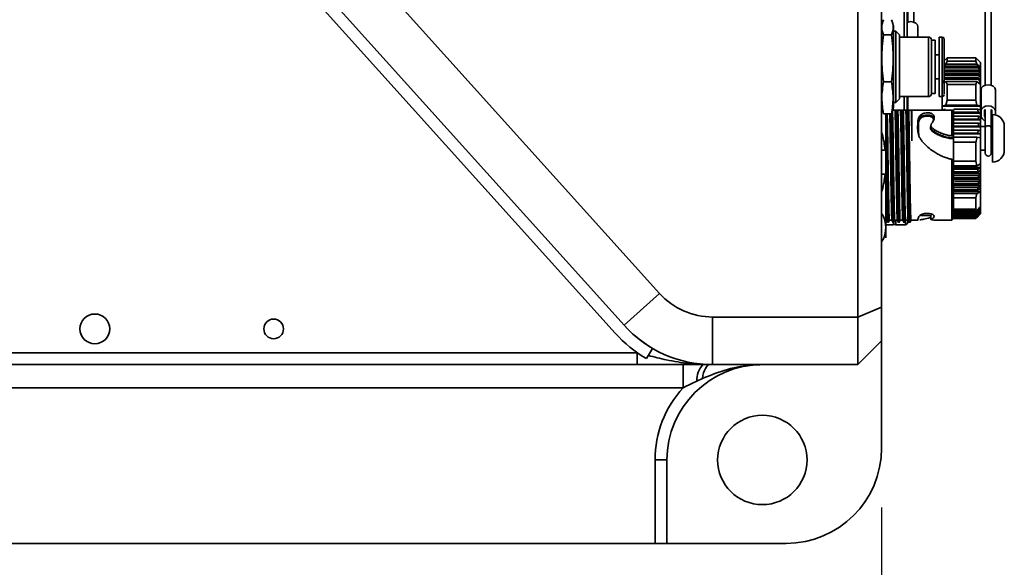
# Model space of a CAD drawing. Header units: millimetres. Extents: x 5 to 517, y 5 to 292.
# Tile 49 of 98: x 254 to 271, y 43 to 53. Entities that reach past the tile are written whole.
import ezdxf

# ---------------------------------------------------------------- set-up
doc = ezdxf.new("R2010")
doc.units = ezdxf.units.MM
doc.layers.add('图框', color=7, linetype='Continuous')
doc.styles.add('SLDTEXTSTYLE1', font='TXT', dxfattribs={"width": 0.7})
doc.dimstyles.new('SLDDIMSTYLE0', dxfattribs={"dimtxt": 3.5, "dimasz": 3.5, "dimexe": 0, "dimexo": 0.0625, "dimgap": 0.875, "dimtad": 2, "dimlfac": 10, "dimrnd": 1e-09, "dimzin": 12, "dimdsep": 46, "dimtxsty": 'SLDTEXTSTYLE1', "dimsah": 1, "dimcen": 0.09, "dimadec": 0, "dimazin": 3, "dimtfac": 1, "dimtofl": 0, "dimtmove": 0, "dimatfit": 3, "dimfxl": 0, "dimfrac": 2, "dimtolj": 1, "dimtzin": 12, "dimarcsym": 0})

# ---------------------------------------------------------------- blocks, each defined once
blk = doc.blocks.new('_D_26')
at = {"layer": '图框'}
for p, q in [((268.885, 44.418), (268.885, 37.519)), ((245.885, 38.519), (268.885, 38.519))]:
    blk.add_line(p, q, dxfattribs=at)
for points in [[(245.885, 38.519), (249.385, 37.98), (249.385, 39.057)], [(268.885, 38.519), (265.385, 39.057), (265.385, 37.98)]]:
    blk.add_solid(points, dxfattribs=at)
at = {"layer": '图框', "insert": (253.584, 43.031), "char_height": 3.5, "attachment_point": 1, "style": 'SLDTEXTSTYLE1'}
blk.add_mtext('230', dxfattribs=at)

msp = doc.modelspace()

# ---------------------------------------------------------------- linework, layer by layer
at = {"color": 7, "linetype": 'Continuous', "lineweight": 35}
for p, q in [((268.4846, 47.6179), (268.4846, 66.0179)), ((268.8846, 65.8522), (268.8846, 47.7836)), ((259.7634, 54.0076), (265.1591, 48.0149)), ((264.5646, 47.4796), (259.1688, 53.4723)), ((264.4161, 47.3457), (259.0202, 53.3384)), ((269.3146, 52.3179), (269.3146, 53.3429)), ((269.3246, 53.0574), (269.3246, 52.5683)), ((269.4246, 52.5683), (269.4246, 53.0574)), ((270.6246, 53.0574), (270.6246, 51.5076)), ((270.7246, 51.5076), (270.7246, 53.0574)), ((268.9003, 52.5567), (268.8846, 52.4979)), ((269.0846, 52.4979), (269.0688, 52.5566)), ((269.0846, 52.4979), (269.0846, 51.1379)), ((269.1232, 52.4179), (269.0846, 52.4179)), ((269.1846, 52.3566), (269.1232, 52.4179)), ((269.1232, 51.2179), (269.1232, 52.4179)), ((269.4946, 52.4911), (269.4946, 52.3179)), ((268.9189, 52.3562), (269.0502, 52.3562)), ((269.1846, 51.2793), (269.1846, 52.3566)), ((269.6728, 52.3179), (269.1846, 52.3179)), ((269.7863, 52.2679), (269.7228, 52.2679)), ((269.7228, 51.9096), (269.7228, 52.2679)), ((269.7863, 51.3679), (269.7863, 52.2679)), ((269.9046, 52.3179), (269.8498, 52.3179)), ((269.8498, 52.3179), (269.8498, 51.3179)), ((269.7228, 51.3679), (269.7228, 51.9096)), ((269.8498, 52.0179), (269.7863, 52.0179)), ((269.9678, 51.9511), (269.9346, 51.9179)), ((269.9632, 51.8639), (269.9846, 51.9118)), ((269.9846, 51.9662), (269.968, 51.9509)), ((269.9846, 51.9662), (269.9846, 51.9118)), ((269.9846, 51.9662), (270.4646, 51.9662)), ((270.4646, 51.9118), (269.9846, 51.9118)), ((270.4646, 51.9118), (270.4646, 51.9662)), ((270.4811, 51.9509), (270.4646, 51.9662)), ((270.4646, 51.9118), (270.4859, 51.8639)), ((270.5446, 51.8879), (270.4813, 51.9511)), ((270.5446, 51.8879), (270.5446, 51.8132)), ((269.9632, 51.8639), (269.9346, 51.8392)), ((269.9346, 51.8129), (269.9505, 51.8266)), ((269.9348, 51.8132), (269.9346, 51.8132)), ((269.935, 51.7359), (269.9373, 51.7626)), ((270.5141, 51.7359), (269.935, 51.7359)), ((269.9373, 51.7626), (270.5118, 51.7626)), ((269.9437, 51.7999), (269.9505, 51.8266)), ((270.5054, 51.7999), (269.9437, 51.7999)), ((269.9505, 51.8266), (270.4986, 51.8266)), ((270.4859, 51.8639), (269.9632, 51.8639)), ((270.5446, 51.8132), (270.4859, 51.8639)), ((270.4986, 51.8266), (270.5054, 51.7999)), ((270.5446, 51.7666), (270.5054, 51.7999)), ((270.5118, 51.7626), (270.5141, 51.7359)), ((270.5118, 51.7626), (270.5446, 51.7349)), ((270.5446, 51.7102), (270.5141, 51.7359)), ((270.5446, 51.8132), (270.5143, 51.8132)), ((270.5446, 51.7492), (270.5277, 51.7492)), ((270.5446, 51.7872), (270.5446, 51.8132)), ((270.5446, 51.8132), (270.5446, 51.8132)), ((270.5446, 51.7872), (270.5446, 51.7666)), ((270.5446, 51.7666), (270.5446, 51.7492)), ((270.5446, 51.7349), (270.5446, 51.7492)), ((270.5446, 51.7349), (270.5446, 51.7102)), ((268.9189, 51.5648), (269.0502, 51.5648)), ((269.7863, 51.6179), (269.8498, 51.6179)), ((269.9507, 51.608), (269.9046, 51.5684)), ((269.9046, 51.5684), (269.9046, 51.6011)), ((269.9046, 51.5684), (269.9046, 51.5572)), ((269.948, 51.5572), (269.9046, 51.5572)), ((269.9346, 51.5456), (269.9635, 51.5706)), ((269.9351, 51.6986), (270.5141, 51.6986)), ((270.5117, 51.672), (269.9374, 51.672)), ((269.9507, 51.608), (269.9439, 51.6346)), ((269.9439, 51.6346), (270.5053, 51.6346)), ((270.4984, 51.608), (269.9507, 51.608)), ((269.9635, 51.5706), (270.4856, 51.5706)), ((270.4856, 51.5706), (270.5443, 51.5199)), ((270.5053, 51.6346), (270.4984, 51.608)), ((270.5446, 51.5684), (270.4984, 51.608)), ((270.5446, 51.5572), (270.5012, 51.5572)), ((270.5053, 51.6346), (270.5446, 51.6011)), ((270.5446, 51.6441), (270.5117, 51.672)), ((270.5141, 51.6986), (270.5446, 51.6728)), ((270.5446, 51.6212), (270.521, 51.6212)), ((270.5446, 51.6852), (270.5299, 51.6852)), ((270.5446, 51.7102), (270.5446, 51.6852)), ((270.5446, 51.6728), (270.5446, 51.6852)), ((270.5446, 51.6728), (270.5446, 51.6441)), ((270.5446, 51.6441), (270.5446, 51.6212)), ((270.5446, 51.6011), (270.5446, 51.6212)), ((270.5446, 51.6011), (270.5446, 51.5684)), ((270.5446, 51.5684), (270.5446, 51.5572)), ((270.5446, 51.5206), (270.5446, 51.5572)), ((269.9846, 51.5236), (269.9846, 51.2604)), ((269.9846, 51.5236), (270.4646, 51.5236)), ((270.4646, 51.2604), (270.4646, 51.5236)), ((270.5446, 51.5206), (270.5443, 51.5199)), ((270.5446, 51.5206), (270.5446, 51.1596)), ((270.5546, 51.4305), (270.5546, 51.0769)), ((270.7946, 51.4305), (270.7946, 51.0769)), ((269.0846, 51.2179), (269.1232, 51.2179)), ((269.1232, 51.2179), (269.1846, 51.2793)), ((269.1846, 51.3179), (269.6728, 51.3179)), ((269.3146, 51.0879), (269.3146, 51.3179)), ((269.3246, 51.3179), (269.3246, 51.0879)), ((269.7228, 51.3679), (269.7863, 51.3679)), ((269.8498, 51.3179), (269.9046, 51.3179)), ((269.9046, 51.1596), (269.9046, 51.3179)), ((269.9632, 51.1729), (269.9846, 51.2604)), ((270.4646, 51.2604), (269.9846, 51.2604)), ((270.4646, 51.2604), (270.4859, 51.1729)), ((268.8846, 51.1379), (268.9003, 51.0791)), ((268.8846, 51.079), (268.8905, 51.0885)), ((269.112, 51.0879), (269.0686, 51.0879)), ((269.0688, 51.0792), (269.0846, 51.1379)), ((269.2027, 51.0879), (269.1593, 51.0879)), ((269.2934, 51.0879), (269.25, 51.0879)), ((269.3841, 51.0879), (269.3407, 51.0879)), ((270.0646, 51.0879), (269.3946, 51.0879)), ((269.9632, 51.1729), (269.9046, 51.1596)), ((270.5446, 51.1596), (269.9046, 51.1596)), ((269.9046, 51.1596), (269.9046, 51.1596)), ((269.9046, 51.0943), (269.9046, 51.1596)), ((270.4859, 51.1729), (269.9632, 51.1729)), ((270.0646, 51.0879), (270.0646, 50.6608)), ((270.5054, 51.0558), (270.0946, 51.0558)), ((270.0998, 51.1046), (270.4986, 51.1046)), ((270.5446, 51.1596), (270.4859, 51.1729)), ((270.4986, 51.1046), (270.5054, 51.0558)), ((270.5446, 51.0471), (270.5054, 51.0558)), ((270.5446, 51.1596), (270.5446, 51.1596)), ((270.5446, 51.0943), (270.5446, 51.1596)), ((270.5446, 51.0943), (270.5446, 51.0471)), ((270.5546, 50.9921), (270.5546, 51.0769)), ((270.6146, 50.9921), (270.6146, 51.0769)), ((270.6246, 51.1004), (270.6246, 50.7947)), ((270.7246, 50.7947), (270.7246, 51.1004)), ((270.7346, 51.0769), (270.7346, 50.9921)), ((270.7946, 51.0769), (270.7946, 51.0116)), ((269.0502, 51.0266), (268.9189, 51.0266)), ((270.5446, 51.0426), (270.0946, 51.0426)), ((270.0946, 50.9876), (270.5118, 50.9876)), ((270.5141, 50.9388), (270.0946, 50.9388)), ((270.5446, 50.9256), (270.0946, 50.9256)), ((270.5118, 50.9876), (270.5141, 50.9388)), ((270.5118, 50.9876), (270.5446, 50.9803)), ((270.5446, 50.9321), (270.5141, 50.9388)), ((270.5446, 51.0471), (270.5446, 51.0426)), ((270.5446, 50.9803), (270.5446, 51.0426)), ((270.5446, 50.9803), (270.5446, 50.9321)), ((270.5446, 50.9321), (270.5446, 50.9256)), ((270.5446, 50.8638), (270.5446, 50.9256)), ((270.7446, 50.9231), (270.7246, 50.9149)), ((270.7446, 51.0179), (270.7446, 50.8489)), ((269.7134, 50.8334), (269.7134, 50.7979)), ((269.7138, 50.7979), (269.7171, 50.7816)), ((270.0946, 50.8706), (270.5141, 50.8706)), ((270.0946, 50.7535), (270.5053, 50.7535)), ((270.5117, 50.8218), (270.1096, 50.8218)), ((270.5446, 50.8085), (270.1115, 50.8085)), ((270.5053, 50.7535), (270.4984, 50.7048)), ((270.5053, 50.7535), (270.5446, 50.7448)), ((270.5446, 50.8145), (270.5117, 50.8218)), ((270.5141, 50.8706), (270.5446, 50.8638)), ((270.5446, 50.8638), (270.5446, 50.8145)), ((270.6246, 50.8179), (270.5446, 50.8179)), ((270.5446, 50.8145), (270.5446, 50.8085)), ((270.5446, 50.7448), (270.5446, 50.8085)), ((270.5446, 50.7448), (270.5446, 50.6944)), ((270.6246, 50.7947), (270.6246, 50.3679)), ((270.7446, 50.8179), (270.7246, 50.8179)), ((270.7246, 50.3679), (270.7246, 50.7947)), ((270.7446, 50.8489), (270.7446, 50.2179)), ((270.9446, 50.8179), (270.9446, 50.7334)), ((270.9446, 50.7334), (270.9446, 50.4179)), ((270.4984, 50.7048), (270.0946, 50.7048)), ((270.5446, 50.6915), (270.0946, 50.6915)), ((270.0946, 50.6464), (270.0946, 50.6261)), ((270.0946, 50.6365), (270.4856, 50.6365)), ((270.4856, 50.6365), (270.5443, 50.6232)), ((270.5446, 50.6944), (270.4984, 50.7048)), ((270.5446, 50.6245), (270.5443, 50.6232)), ((270.5446, 50.6944), (270.5446, 50.6915)), ((270.5446, 50.6245), (270.5446, 50.6915)), ((270.5446, 50.6245), (270.5446, 50.1887)), ((268.8846, 50.4179), (268.944, 50.4179)), ((268.9547, 50.4179), (268.9547, 50.0179)), ((270.1104, 50.5504), (270.4646, 50.5504)), ((270.4646, 50.2327), (270.4646, 50.5504)), ((270.5446, 50.4179), (270.6246, 50.4179)), ((270.7246, 50.4179), (270.7446, 50.4179)), ((270.0946, 50.2236), (270.0946, 50.2437)), ((270.4646, 50.2327), (270.0946, 50.2327)), ((270.4646, 50.2327), (270.4859, 50.1567)), ((270.4859, 50.1567), (270.0946, 50.1567)), ((270.0946, 50.1295), (270.5446, 50.1295)), ((270.0946, 50.0975), (270.4986, 50.0975)), ((270.5446, 50.1887), (270.4859, 50.1567)), ((270.4986, 50.0975), (270.5446, 50.1223)), ((270.5446, 50.0762), (270.5054, 50.0552)), ((270.5446, 50.1295), (270.5446, 50.1887)), ((270.5446, 50.1295), (270.5446, 50.1223)), ((270.5446, 50.1223), (270.5446, 50.0762)), ((270.5446, 50.028), (270.5446, 50.0762)), ((268.944, 50.0179), (268.8846, 50.0179)), ((270.0945, 49.9265), (270.5446, 49.9265)), ((270.5054, 50.0552), (270.0946, 50.0552)), ((270.0946, 50.028), (270.5446, 50.028)), ((270.0946, 49.996), (270.5118, 49.996)), ((270.5141, 49.9537), (270.0946, 49.9537)), ((270.112, 49.8945), (270.5141, 49.8945)), ((270.5141, 49.8945), (270.5117, 49.8522)), ((270.5118, 49.996), (270.5446, 50.0135)), ((270.5446, 49.97), (270.5141, 49.9537)), ((270.5141, 49.8945), (270.5446, 49.9108)), ((270.5446, 50.028), (270.5446, 50.0135)), ((270.5446, 50.0135), (270.5446, 49.97)), ((270.5446, 49.9265), (270.5446, 49.97)), ((270.5446, 49.9265), (270.5446, 49.9108)), ((270.5446, 49.9108), (270.5446, 49.8697)), ((270.5117, 49.8522), (270.0945, 49.8522)), ((270.0945, 49.825), (270.5446, 49.825)), ((270.0945, 49.793), (270.5053, 49.793)), ((270.4984, 49.7507), (270.0945, 49.7507)), ((270.5446, 49.7756), (270.4984, 49.7507)), ((270.5053, 49.793), (270.5446, 49.8141)), ((270.5446, 49.8697), (270.5117, 49.8522)), ((270.5446, 49.825), (270.5446, 49.8697)), ((270.5446, 49.825), (270.5446, 49.8141)), ((270.5446, 49.8141), (270.5446, 49.7756)), ((270.5446, 49.7246), (270.5446, 49.7756)), ((270.0945, 49.7234), (270.5443, 49.7234)), ((270.0945, 49.6915), (270.4856, 49.6915)), ((270.111, 49.6168), (270.4646, 49.6168)), ((270.4856, 49.6915), (270.4646, 49.6168)), ((270.4646, 49.4306), (270.4646, 49.6168)), ((270.5446, 49.7246), (270.5446, 49.4692)), ((270.0946, 49.4357), (270.0946, 49.3599)), ((270.4646, 49.4306), (270.0946, 49.4306)), ((270.4859, 49.4107), (270.0946, 49.4107)), ((270.4986, 49.3953), (270.5446, 49.4406)), ((270.5446, 49.4226), (270.5054, 49.3842)), ((270.5118, 49.3687), (270.5446, 49.4007)), ((270.5291, 49.4538), (270.5446, 49.4538)), ((270.5446, 49.4538), (270.5446, 49.4692)), ((270.5446, 49.4538), (270.5446, 49.4406)), ((270.5446, 49.4406), (270.5446, 49.4226)), ((270.5446, 49.4226), (270.5446, 49.4007)), ((270.5446, 49.4007), (270.5446, 49.3874)), ((268.9687, 49.2434), (268.99, 49.2065)), ((268.9957, 49.2065), (269.0167, 49.2429)), ((269.0165, 49.2429), (269.0597, 49.2429)), ((269.0594, 49.2434), (269.0807, 49.2065)), ((269.0864, 49.2065), (269.1074, 49.2429)), ((269.1072, 49.2429), (269.1504, 49.2429)), ((269.1501, 49.2434), (269.1714, 49.2065)), ((269.1771, 49.2065), (269.1981, 49.2429)), ((269.1979, 49.2429), (269.2411, 49.2429)), ((269.2408, 49.2434), (269.2621, 49.2065)), ((269.2678, 49.2065), (269.2888, 49.2429)), ((269.2886, 49.2429), (269.3318, 49.2429)), ((269.3246, 49.2429), (269.3246, 49.2079)), ((269.3246, 49.2329), (269.3347, 49.2365)), ((269.3315, 49.2434), (269.3528, 49.2065)), ((269.3585, 49.2065), (269.3798, 49.2435)), ((269.3793, 49.2429), (269.5003, 49.2429)), ((269.5003, 49.2437), (269.4948, 49.2431)), ((269.5309, 49.3229), (269.7134, 49.3229)), ((269.7134, 49.3263), (269.7134, 49.2553)), ((269.8802, 49.2429), (270.065, 49.2429)), ((270.0644, 49.2427), (270.0948, 49.2731)), ((270.0946, 49.3953), (270.4986, 49.3953)), ((270.5054, 49.3842), (270.0946, 49.3842)), ((270.0946, 49.3687), (270.5118, 49.3687)), ((270.5141, 49.3577), (270.0946, 49.3577)), ((270.0946, 49.3422), (270.5141, 49.3422)), ((270.5117, 49.3311), (270.0946, 49.3311)), ((270.0946, 49.3157), (270.5053, 49.3157)), ((270.4984, 49.3046), (270.0946, 49.3046)), ((270.0946, 49.2891), (270.4856, 49.2891)), ((270.0946, 49.2696), (270.4646, 49.2696)), ((270.4856, 49.2891), (270.4646, 49.2696)), ((270.4813, 49.2847), (270.5446, 49.3479)), ((270.4856, 49.2891), (270.5443, 49.3476)), ((270.5446, 49.3502), (270.4984, 49.3046)), ((270.5053, 49.3157), (270.4984, 49.3046)), ((270.4986, 49.3953), (270.5054, 49.3842)), ((270.5053, 49.3157), (270.5446, 49.3543)), ((270.5446, 49.3632), (270.5117, 49.3311)), ((270.5141, 49.3422), (270.5117, 49.3311)), ((270.5118, 49.3687), (270.5141, 49.3577)), ((270.5446, 49.3874), (270.5141, 49.3577)), ((270.5141, 49.3422), (270.5446, 49.3719)), ((270.5419, 49.3476), (270.5443, 49.3476)), ((270.5446, 49.3479), (270.5443, 49.3476)), ((270.5446, 49.3874), (270.5446, 49.3719)), ((270.5446, 49.3719), (270.5446, 49.3632)), ((270.5446, 49.3632), (270.5446, 49.3543)), ((270.5446, 49.3543), (270.5446, 49.3502)), ((270.5446, 49.3479), (270.5446, 49.3502)), ((268.9547, 49.1679), (269.0846, 49.1679)), ((269.0846, 49.1679), (269.0846, 49.206)), ((269.2846, 49.1679), (269.1246, 49.1679)), ((269.3579, 49.2097), (269.3586, 49.2155)), ((264.5646, 47.4796), (265.1591, 48.0149)), ((268.4846, 47.6179), (268.8846, 47.7836)), ((268.8846, 47.7836), (268.8846, 47.2179)), ((266.0509, 47.6179), (268.4846, 47.6179)), ((266.0509, 46.8179), (266.0509, 47.6179)), ((268.4846, 46.8179), (268.4846, 47.6179)), ((265.042, 47.0909), (264.9402, 46.9188)), ((268.4846, 46.8179), (268.8846, 47.2179)), ((268.8846, 45.4179), (268.8846, 47.2179)), ((264.786, 47.0179), (264.786, 46.8179)), ((264.786, 46.8179), (253.0846, 46.8179)), ((265.5544, 46.4306), (265.5544, 46.8179)), ((268.4846, 46.8179), (266.0509, 46.8179)), ((265.5544, 46.4306), (254.2846, 46.4306)), ((265.8787, 46.5843), (265.7843, 46.542)), ((265.2846, 45.2179), (265.0846, 45.2179)), ((265.0846, 43.8179), (265.0846, 45.2179)), ((265.2846, 45.2179), (265.2846, 43.8179)), ((265.0846, 43.8179), (241.6846, 43.8179)), ((265.2846, 43.8179), (265.0846, 43.8179)), ((265.2846, 43.8179), (267.2846, 43.8179))]:
    msp.add_line(p, q, dxfattribs=at)
at = {"color": 8, "linetype": 'Continuous', "lineweight": 35}
for p, q in [((269.2646, 52.3179), (269.2646, 53.3089)), ((269.6728, 52.3179), (269.6728, 51.3179)), ((269.9046, 52.3179), (269.9046, 51.3179)), ((269.2646, 51.0879), (269.2646, 51.3179)), ((269.1246, 49.2429), (269.1246, 49.1679)), ((269.2846, 49.1679), (269.2846, 49.2347)), ((268.9962, 49.2155), (268.9958, 49.2104)), ((253.0846, 47.0179), (264.7859, 47.0179))]:
    msp.add_line(p, q, dxfattribs=at)
at = {"color": 7, "linetype": 'Continuous', "lineweight": 35, "flags": 128}
for points in [[(269.3146, 52.5646), (269.3286, 52.5695), (269.3746, 52.576), (269.4205, 52.5695), (269.4594, 52.5511), (269.4854, 52.5236), (269.4946, 52.4911)], [(270.5546, 51.4305), (270.5637, 51.4629), (270.5897, 51.4905), (270.6286, 51.5089), (270.6746, 51.5153), (270.7205, 51.5089), (270.7594, 51.4905), (270.7854, 51.4629), (270.7946, 51.4305)], [(270.5546, 51.0769), (270.5637, 51.1094), (270.5897, 51.1369), (270.6286, 51.1553), (270.6746, 51.1618), (270.7205, 51.1553), (270.7594, 51.1369), (270.7854, 51.1094), (270.7946, 51.0769)], [(270.6146, 51.0769), (270.6191, 51.0931), (270.6246, 51.1004)], [(270.7246, 51.1004), (270.73, 51.0931), (270.7346, 51.0769)], [(270.6246, 50.9686), (270.6191, 50.9758), (270.6146, 50.9921)], [(270.7346, 50.9921), (270.73, 50.9758), (270.7246, 50.9686)], [(269.4931, 49.251), (269.4917, 49.2573), (269.5121, 49.3061), (269.5346, 49.3262), (269.5671, 49.3424), (269.6067, 49.3529), (269.6502, 49.3576), (269.6881, 49.356), (269.7186, 49.3493), (269.7431, 49.3382), (269.7599, 49.323), (269.7659, 49.3037), (269.7578, 49.283), (269.7227, 49.2617), (269.7138, 49.2563), (269.7138, 49.2543), (269.7166, 49.2524), (269.7328, 49.2487), (269.7626, 49.2458), (269.879, 49.2429), (269.9768, 49.2436), (270.0646, 49.2442), (270.0646, 49.2442)], [(265.8787, 46.5843), (265.8879, 46.6343), (265.8994, 46.68), (265.913, 46.7203), (265.9284, 46.7545), (265.9452, 46.7818), (265.9632, 46.8017), (265.982, 46.8138), (266.0011, 46.8179)]]:
    msp.add_lwpolyline(points, dxfattribs=at)
at = {"color": 8, "linetype": 'Continuous', "lineweight": 35, "flags": 128}
msp.add_lwpolyline([(270.6246, 50.7947), (270.6284, 50.8082), (270.6392, 50.8197), (270.6554, 50.8273), (270.6746, 50.83), (270.6937, 50.8273), (270.7099, 50.8197), (270.7208, 50.8082), (270.7246, 50.7947)], dxfattribs=at)
at = {"color": 7, "linetype": 'Continuous', "lineweight": 35}
for centre, radius in [((255.6846, 47.4179), 0.25), ((258.6846, 47.4179), 0.165), ((266.8846, 45.2179), 0.75)]:
    msp.add_circle(centre, radius, dxfattribs=at)
for centre, radius, start, end in [((269.6728, 52.2679), 0.05, 0, 90), ((269.9046, 52.2879), 0.03, 360, 90), ((269.6728, 51.3679), 0.05, 270, 0), ((269.9046, 51.3479), 0.03, 270, 0), ((269.7082, 50.9933), 0.015, 305.68806, 12.95923), ((270.6434, 51.0024), 0.0894, 186.61331, 257.83461), ((270.7446, 50.8179), 0.2, 0, 90), ((270.7446, 50.4179), 0.2, 270, 0), ((270.6746, 50.3679), 0.05, 180, 0), ((269.1246, 49.2079), 0.04, 180, 270), ((269.2846, 49.2079), 0.04, 270, 0), ((266.0509, 48.8179), 1.2, 222, 270), ((266.0509, 48.8179), 2, 222, 270), ((266.051, 48.8178), 2, 222, 239.70318), ((266.051, 48.8178), 2.2, 222, 239.67593), ((266.8846, 45.2179), 1.6, 90, 180), ((266.1901, 46.5507), 0.4059, 138.82687, 181.23118), ((266.8846, 45.2179), 1.8, 137.64493, 180), ((267.2846, 45.4179), 1.6, 270, 0)]:
    msp.add_arc(centre, radius, start, end, dxfattribs=at)
for points in [[(268.9189, 52.3562), (268.9009, 52.3983), (268.879, 52.4827), (268.9009, 52.5671), (268.9189, 52.6092)], [(269.0502, 52.6092), (269.0682, 52.5671), (269.0902, 52.4827), (269.0682, 52.3983), (269.0502, 52.3562)], [(268.9189, 51.5648), (268.9009, 51.6967), (268.879, 51.9605), (268.9009, 52.2243), (268.9189, 52.3562)], [(269.0502, 52.3562), (269.0682, 52.2243), (269.0902, 51.9605), (269.0682, 51.6967), (269.0502, 51.5648)], [(269.9346, 51.3578), (269.9346, 51.4106), (269.9346, 51.6597), (269.9346, 51.9136)], [(270.4986, 51.8266), (270.5139, 51.8135), (270.5292, 51.8004), (270.5446, 51.7872)], [(269.9374, 51.672), (269.9363, 51.6808), (269.9355, 51.6897), (269.9351, 51.6986)], [(269.9846, 51.5236), (269.9767, 51.5392), (269.9696, 51.5549), (269.9635, 51.5706)], [(270.4856, 51.5706), (270.4795, 51.5549), (270.4725, 51.5392), (270.4646, 51.5236)], [(270.5141, 51.6986), (270.5136, 51.6897), (270.5128, 51.6808), (270.5117, 51.672)], [(269.9046, 51.0943), (269.9199, 51.0978), (269.9352, 51.1012), (269.9505, 51.1046)], [(270.4986, 51.1046), (270.5139, 51.1012), (270.5292, 51.0978), (270.5446, 51.0943)], [(270.5141, 50.8706), (270.5136, 50.8543), (270.5128, 50.838), (270.5117, 50.8218)], [(270.0946, 50.2323), (270.0946, 50.3639), (270.0946, 50.4949), (270.0946, 50.613)], [(270.4856, 50.6365), (270.4795, 50.6077), (270.4725, 50.579), (270.4646, 50.5504)], [(268.944, 50.4179), (268.9476, 50.4179), (268.9512, 50.4179), (268.9547, 50.4179)], [(270.4986, 50.0975), (270.5012, 50.0835), (270.5035, 50.0694), (270.5054, 50.0552)], [(268.9547, 50.0179), (268.9512, 50.0179), (268.9476, 50.0179), (268.944, 50.0179)], [(270.5118, 49.996), (270.5129, 49.9819), (270.5137, 49.9678), (270.5141, 49.9537)], [(270.5053, 49.793), (270.5033, 49.7788), (270.501, 49.7647), (270.4984, 49.7507)], [(270.4856, 49.6915), (270.5052, 49.7021), (270.5247, 49.7128), (270.5443, 49.7234)], [(270.5446, 49.7246), (270.5445, 49.7242), (270.5444, 49.7238), (270.5443, 49.7234)], [(270.4646, 49.4306), (270.4726, 49.424), (270.4797, 49.4174), (270.4859, 49.4107)], [(270.5446, 49.4692), (270.525, 49.4497), (270.5055, 49.4302), (270.4859, 49.4107)]]:
    msp.add_open_spline(points, degree=3, dxfattribs=at)
for points, knots in [([(269.9346, 51.9136), (269.9346, 51.9703), (269.9346, 52.0574), (269.9346, 52.1525), (269.9346, 52.2141), (269.9346, 52.2572), (269.9346, 52.2862), (269.9346, 52.2817), (269.9346, 52.2796)], [0, 0, 0, 0, 0.27535631, 0.42358357, 0.57496036, 0.72633408, 0.87456417, 1, 1, 1, 1]), ([(268.9189, 51.0266), (268.9045, 51.1154), (268.8754, 51.2948), (268.9043, 51.4742), (268.9189, 51.5648)], [0, 0, 0, 0, 0.4952165, 1, 1, 1, 1]), ([(269.0502, 51.5648), (269.0646, 51.476), (269.0937, 51.2966), (269.0648, 51.1171), (269.0502, 51.0266)], [0, 0, 0, 0, 0.4952152, 1, 1, 1, 1]), ([(269.0686, 51.0879), (269.0702, 51.0294), (269.0734, 50.9125), (269.0783, 50.6345), (269.0831, 50.3174), (269.0879, 49.9872), (269.0927, 49.6838), (269.0976, 49.4363), (269.1024, 49.2868), (269.1057, 49.225), (269.1074, 49.2455), (269.1076, 49.2469)], [0, 0, 0, 0, 0.1238534, 0.2477065, 0.3715589, 0.4954113, 0.6192651, 0.7431178, 0.8669708, 0.9908235, 1, 1, 1, 1]), ([(269.112, 51.0879), (269.1136, 51.0294), (269.1168, 50.9125), (269.1216, 50.6345), (269.1264, 50.3174), (269.1313, 49.9872), (269.1361, 49.6837), (269.1409, 49.4366), (269.1457, 49.2857), (269.1492, 49.2249), (269.1511, 49.2486), (269.1514, 49.252)], [0, 0, 0, 0, 0.1224319, 0.2448637, 0.3672946, 0.4897256, 0.6121579, 0.7345892, 0.8570207, 0.979452, 1, 1, 1, 1]), ([(269.134, 51.0879), (269.1302, 51.0879), (269.1226, 51.0879), (269.1155, 51.0879), (269.112, 51.0879)], [0, 0, 0, 0, 0.5038669, 1, 1, 1, 1]), ([(269.1392, 51.0879), (269.1389, 51.0879), (269.1385, 51.0879), (269.1366, 51.0879), (269.1348, 51.0879), (269.1343, 51.0879), (269.134, 51.0879)], [0, 0, 0, 0, 0.3042521, 0.4978296, 0.693133, 1, 1, 1, 1]), ([(269.1593, 51.0879), (269.1561, 51.0879), (269.1497, 51.0879), (269.1427, 51.0879), (269.1392, 51.0879)], [0, 0, 0, 0, 0.4961604, 1, 1, 1, 1]), ([(269.1593, 51.0879), (269.1609, 51.0294), (269.1641, 50.9125), (269.169, 50.6345), (269.1738, 50.3174), (269.1786, 49.9872), (269.1834, 49.6838), (269.1883, 49.4363), (269.1931, 49.2868), (269.1964, 49.225), (269.1981, 49.2455), (269.1983, 49.2469)], [0, 0, 0, 0, 0.1238534, 0.2477065, 0.3715589, 0.4954113, 0.6192651, 0.7431178, 0.8669708, 0.9908235, 1, 1, 1, 1]), ([(269.2027, 51.0879), (269.2041, 51.0372), (269.2069, 50.9358), (269.2112, 50.7014), (269.2155, 50.4306), (269.2197, 50.1399), (269.224, 49.8561), (269.2283, 49.6043), (269.2325, 49.4031), (269.2368, 49.2819), (269.2397, 49.2303), (269.2412, 49.2443), (269.2413, 49.2449)], [0, 0, 0, 0, 0.11048586, 0.22097092, 0.33145651, 0.44194217, 0.55242783, 0.66291317, 0.77339853, 0.88388407, 0.99436971, 1, 1, 1, 1]), ([(269.2247, 51.0879), (269.2209, 51.0879), (269.2132, 51.0879), (269.2062, 51.0879), (269.2027, 51.0879)], [0, 0, 0, 0, 0.5038456, 1, 1, 1, 1]), ([(269.2299, 51.0879), (269.2296, 51.0879), (269.2292, 51.0879), (269.2273, 51.0879), (269.2255, 51.0879), (269.225, 51.0879), (269.2247, 51.0879)], [0, 0, 0, 0, 0.3039102, 0.4978398, 0.6934902, 1, 1, 1, 1]), ([(269.25, 51.0879), (269.2468, 51.0879), (269.2404, 51.0879), (269.2334, 51.0879), (269.2299, 51.0879)], [0, 0, 0, 0, 0.496181, 1, 1, 1, 1]), ([(269.25, 51.0879), (269.2514, 51.0372), (269.2543, 50.9358), (269.2585, 50.7014), (269.2628, 50.4306), (269.2671, 50.1399), (269.2713, 49.8561), (269.2756, 49.6042), (269.2799, 49.4033), (269.2841, 49.2811), (269.2872, 49.2302), (269.2888, 49.2463), (269.289, 49.2482)], [0, 0, 0, 0, 0.1094433, 0.2188857, 0.3283287, 0.4377718, 0.5472149, 0.6566576, 0.7661004, 0.8755434, 0.9849864, 1, 1, 1, 1]), ([(269.2934, 51.0879), (269.295, 51.0294), (269.2982, 50.9125), (269.303, 50.6345), (269.3078, 50.3174), (269.3127, 49.9872), (269.3175, 49.6838), (269.3223, 49.4364), (269.3271, 49.2865), (269.3305, 49.225), (269.3323, 49.2463), (269.3324, 49.2482)], [0, 0, 0, 0, 0.1234976, 0.2469951, 0.3704917, 0.4939884, 0.6174863, 0.7409834, 0.8644806, 0.9879775, 1, 1, 1, 1]), ([(269.3154, 51.0879), (269.3116, 51.0879), (269.304, 51.0879), (269.2969, 51.0879), (269.2934, 51.0879)], [0, 0, 0, 0, 0.5038669, 1, 1, 1, 1]), ([(269.3206, 51.0879), (269.3203, 51.0879), (269.3199, 51.0879), (269.318, 51.0879), (269.3162, 51.0879), (269.3157, 51.0879), (269.3154, 51.0879)], [0, 0, 0, 0, 0.3042521, 0.4978296, 0.693133, 1, 1, 1, 1]), ([(269.3407, 51.0879), (269.3375, 51.0879), (269.3311, 51.0879), (269.3241, 51.0879), (269.3206, 51.0879)], [0, 0, 0, 0, 0.4961659, 1, 1, 1, 1]), ([(269.3407, 51.0879), (269.3418, 51.0491), (269.3441, 50.9716), (269.3474, 50.8019), (269.3508, 50.604), (269.3542, 50.3843), (269.3575, 50.1558), (269.3609, 49.9306), (269.3643, 49.721), (269.3676, 49.5384), (269.371, 49.3919), (269.3744, 49.2925), (269.3773, 49.2424), (269.379, 49.2477), (269.3797, 49.2497)], [0, 0, 0, 0, 0.0863482, 0.1726964, 0.2590453, 0.3453937, 0.4317416, 0.5180898, 0.6044384, 0.6907862, 0.777135, 0.8634834, 0.9498313, 1, 1, 1, 1]), ([(269.3946, 50.576), (269.3928, 50.6858), (269.3911, 50.7876), (269.3876, 50.962), (269.3858, 51.0346), (269.3841, 51.0879)], [0, 0, 0, 0, 0.5, 0.5, 1, 1, 1, 1]), ([(269.3946, 51.0879), (269.3928, 51.0879), (269.3892, 51.0879), (269.3858, 51.0879), (269.3841, 51.0879)], [0, 0, 0, 0, 0.5019048, 1, 1, 1, 1]), ([(269.3946, 50.576), (269.3946, 50.6818), (269.3946, 50.7813), (269.3946, 50.9555), (269.3946, 51.0302), (269.3946, 51.0879)], [0, 0, 0, 0, 0.5, 0.5, 1, 1, 1, 1]), ([(270.0946, 51.0879), (270.0898, 51.0879), (270.0803, 51.0879), (270.0698, 51.0879), (270.0646, 51.0879)], [0, 0, 0, 0, 0.4951809, 1, 1, 1, 1]), ([(270.0946, 50.6464), (270.0946, 50.7446), (270.0946, 50.8339), (270.0946, 50.9841), (270.0946, 51.0449), (270.0946, 51.0879)], [0, 0, 0, 0, 0.5, 0.5, 1, 1, 1, 1]), ([(268.9547, 50.4179), (268.9547, 50.5094), (268.9547, 50.6924), (268.9547, 50.8994), (268.9547, 50.9976), (268.9547, 51.0266)], [0, 0, 0, 0, 0.4136673, 0.8273357, 1, 1, 1, 1]), ([(268.9899, 49.2175), (268.9888, 49.2198), (268.9862, 49.2256), (268.9821, 49.35), (268.9776, 49.5612), (268.973, 49.8414), (268.9684, 50.1585), (268.9638, 50.4802), (268.9593, 50.7814), (268.9562, 50.9308), (268.9547, 51.0055)], [0, 0, 0, 0, 0.09029501, 0.22025278, 0.35020932, 0.48016632, 0.61012316, 0.74008043, 0.8700399, 1, 1, 1, 1]), ([(269.0169, 49.2469), (269.0167, 49.2455), (269.015, 49.225), (269.0117, 49.2868), (269.0069, 49.4363), (269.002, 49.6838), (268.9972, 49.9871), (268.9924, 50.3176), (268.9876, 50.6336), (268.9833, 50.8861), (268.9806, 50.986), (268.9795, 51.0266)], [0, 0, 0, 0, 0.0095536, 0.138496, 0.2674387, 0.3963812, 0.5253248, 0.6542669, 0.783209, 0.9121519, 1, 1, 1, 1]), ([(269.0599, 49.2429), (269.0583, 49.2535), (269.055, 49.2746), (269.0502, 49.4396), (269.0454, 49.683), (269.0406, 49.9874), (269.0357, 50.3176), (269.0309, 50.6336), (269.0266, 50.886), (269.0239, 50.986), (269.0228, 51.0266)], [0, 0, 0, 0, 0.1301862, 0.2603726, 0.3905589, 0.5207461, 0.650932, 0.7811179, 0.9113045, 1, 1, 1, 1]), ([(270.0645, 50.2661), (270.0544, 50.2681), (270.0347, 50.2721), (270.0062, 50.2792), (269.9748, 50.2883), (269.9395, 50.3008), (269.8891, 50.3218), (269.8285, 50.3521), (269.7465, 50.4018), (269.6663, 50.4625), (269.5984, 50.5283), (269.5534, 50.5828), (269.5228, 50.6311), (269.503, 50.6791), (269.4923, 50.7295), (269.4888, 50.7882), (269.4916, 50.843), (269.4943, 50.8907), (269.4979, 50.9251), (269.5043, 50.954), (269.5153, 50.9822), (269.5347, 51.0087), (269.5639, 51.0271), (269.591, 51.0365), (269.6187, 51.043), (269.6498, 51.0463), (269.6808, 51.045), (269.7035, 51.0412), (269.7214, 51.0351), (269.7355, 51.0278), (269.7466, 51.0193), (269.7556, 51.0092), (269.7652, 50.9909), (269.767, 50.9678), (269.7629, 50.9412), (269.7551, 50.9149), (269.7429, 50.8915), (269.7295, 50.872), (269.7217, 50.8599), (269.7163, 50.8488), (269.7133, 50.8383), (269.7134, 50.8281), (269.7177, 50.8127), (269.7333, 50.7916), (269.7581, 50.7714), (269.7847, 50.7537), (269.8118, 50.7377), (269.8433, 50.7212), (269.8817, 50.7042), (269.9179, 50.691), (269.9505, 50.6808), (269.9779, 50.6732), (270.0063, 50.667), (270.0359, 50.6624), (270.0552, 50.6613), (270.0646, 50.6608)], [0, 0, 0, 0, 0.0144546, 0.0280958, 0.0409451, 0.0601317, 0.0802589, 0.1172008, 0.154689, 0.2144208, 0.2582055, 0.2890613, 0.3168893, 0.3427554, 0.368527, 0.3989857, 0.4407453, 0.465231, 0.4888919, 0.5087836, 0.5261027, 0.5520576, 0.5750728, 0.5857561, 0.596652, 0.6172349, 0.6291655, 0.6397508, 0.6501166, 0.658328, 0.6667351, 0.6760356, 0.685869, 0.7116157, 0.7271289, 0.7424684, 0.7662104, 0.7756917, 0.7839338, 0.791309, 0.7974214, 0.8033821, 0.809564, 0.8252526, 0.8452453, 0.8581795, 0.8728595, 0.8913669, 0.9097946, 0.9330071, 0.9460383, 0.9581682, 0.9730126, 0.9869263, 1, 1, 1, 1]), ([(269.4981, 50.7068), (269.4953, 50.7533), (269.4898, 50.8439), (269.4997, 50.9179), (269.5197, 50.9497), (269.5223, 50.9537), (269.5247, 50.9558), (269.5268, 50.9577)], [0, 0, 0, 0, 0.4827407, 0.9391035, 0.9631641, 0.9663299, 1, 1, 1, 1]), ([(269.5355, 50.9452), (269.5331, 50.9428), (269.5043, 50.9132), (269.5017, 50.8287), (269.5063, 50.7318), (269.5088, 50.68)], [0, 0, 0, 0, 0.0393074, 0.4860945, 1, 1, 1, 1]), ([(269.7076, 50.7727), (269.7056, 50.7792), (269.7016, 50.7918), (269.7053, 50.8069), (269.7099, 50.8142), (269.711, 50.8161)], [0, 0, 0, 0, 0.4344552, 0.8563709, 1, 1, 1, 1]), ([(268.944, 50.4179), (268.9336, 50.5095), (268.922, 50.6117), (268.8881, 50.7081), (268.8846, 50.7182)], [0, 0, 0, 0, 0.8956692, 1, 1, 1, 1]), ([(270.0646, 50.6608), (270.0697, 50.6582), (270.0797, 50.653), (270.0897, 50.6486), (270.0946, 50.6464)], [0, 0, 0, 0, 0.51011469, 1, 1, 1, 1]), ([(270.0946, 50.613), (270.0946, 50.6138), (270.0946, 50.6153), (270.0946, 50.6179), (270.0946, 50.6208), (270.0946, 50.6239), (270.0946, 50.6254), (270.0946, 50.6261)], [0, 0, 0, 0, 0.1678004, 0.33136, 0.5015456, 0.7495809, 1, 1, 1, 1]), ([(270.0945, 50.2437), (270.0898, 50.2472), (270.0798, 50.2547), (270.0698, 50.2622), (270.0645, 50.2661)], [0, 0, 0, 0, 0.4738523, 1, 1, 1, 1]), ([(270.0645, 50.2661), (270.0645, 50.1304), (270.0645, 49.9933), (270.0645, 49.7398), (270.0645, 49.6235), (270.0646, 49.4316), (270.0646, 49.3561), (270.0646, 49.2589), (270.0646, 49.2372), (270.0646, 49.2442)], [0, 0, 0, 0, 0.25, 0.25, 0.5, 0.5, 0.75, 0.75, 1, 1, 1, 1]), ([(270.0946, 49.2767), (270.0946, 49.2773), (270.0946, 49.2788), (270.0946, 49.328), (270.0946, 49.4145), (270.0946, 49.5364), (270.0945, 49.6869), (270.0945, 49.86), (270.0945, 50.0484), (270.0945, 50.1786), (270.0945, 50.2437)], [0, 0, 0, 0, 0.0962089, 0.2253213, 0.3544337, 0.4835464, 0.6126602, 0.7417728, 0.8708858, 1, 1, 1, 1]), ([(270.0946, 50.2236), (270.0946, 50.2232), (270.0946, 50.2225), (270.0946, 50.222), (270.0946, 50.2232), (270.0946, 50.2264), (270.0946, 50.2296), (270.0946, 50.2314), (270.0946, 50.2323)], [0, 0, 0, 0, 0.1235182, 0.2485384, 0.494905, 0.7445533, 0.8715002, 1, 1, 1, 1]), ([(268.8846, 49.7176), (268.8881, 49.7277), (268.922, 49.8241), (268.9336, 49.9263), (268.944, 50.0179)], [0, 0, 0, 0, 0.1043319, 1, 1, 1, 1]), ([(268.9547, 49.1181), (268.9547, 49.124), (268.9547, 49.1359), (268.9547, 49.1549), (268.9547, 49.1746), (268.9547, 49.1951), (268.9547, 49.2164), (268.9547, 49.2385), (268.9547, 49.2614), (268.9547, 49.285), (268.9547, 49.3093), (268.9547, 49.3343), (268.9547, 49.36), (268.9547, 49.3863), (268.9547, 49.4133), (268.9547, 49.4409), (268.9547, 49.4691), (268.9547, 49.5105), (268.9547, 49.5663), (268.9547, 49.6208), (268.9547, 49.6694), (268.9547, 49.7066), (268.9547, 49.7494), (268.9547, 49.7932), (268.9547, 49.8435), (268.9547, 49.9009), (268.9547, 49.9591), (268.9547, 49.9983), (268.9547, 50.0179)], [0, 0, 0, 0, 0.031251, 0.0625021, 0.0937531, 0.1250042, 0.1562552, 0.1875063, 0.2187573, 0.2500083, 0.2812594, 0.3125104, 0.3437615, 0.3750125, 0.4062636, 0.4375146, 0.4687656, 0.5000167, 0.5723233, 0.6446304, 0.6654368, 0.716885, 0.7534535, 0.788491, 0.8413682, 0.8942456, 0.9471229, 1, 1, 1, 1]), ([(268.9547, 49.6941), (268.9547, 49.6938), (268.9563, 49.5939), (268.9595, 49.4402), (268.9643, 49.2847), (268.9678, 49.2249), (268.9697, 49.2486), (268.97, 49.252)], [0, 0, 0, 0, 0.0010012, 0.3163583, 0.6317158, 0.9470726, 1, 1, 1, 1]), ([(270.0946, 49.4271), (270.0946, 49.428), (270.0946, 49.4297), (270.0946, 49.4329), (270.0946, 49.4361), (270.0946, 49.4372), (270.0946, 49.4369), (270.0946, 49.4361), (270.0946, 49.4357)], [0, 0, 0, 0, 0.123597, 0.2486718, 0.4951077, 0.7446558, 0.8715399, 1, 1, 1, 1]), ([(268.9547, 49.1181), (268.9518, 49.1812), (268.9482, 49.2628), (268.8963, 49.3396), (268.8846, 49.357)], [0, 0, 0, 0, 0.773347, 1, 1, 1, 1]), ([(269.7013, 49.2856), (269.6632, 49.2766), (269.5918, 49.2599), (269.5463, 49.2508), (269.5251, 49.2466)], [0, 0, 0, 0, 0.5349265, 1, 1, 1, 1]), ([(269.7191, 49.3321), (269.7158, 49.3302), (269.7121, 49.3282), (269.7137, 49.3265), (269.7138, 49.3263)], [0, 0, 0, 0, 0.91122962, 1, 1, 1, 1]), ([(270.0946, 49.3249), (270.0946, 49.3248), (270.0946, 49.3245), (270.0946, 49.3234), (270.0946, 49.3215), (270.0946, 49.3187), (270.0946, 49.3162), (270.0946, 49.3149)], [0, 0, 0, 0, 0.1677981, 0.3313567, 0.501542, 0.7495751, 1, 1, 1, 1]), ([(268.8846, 48.8792), (268.8963, 48.8966), (268.9482, 48.9733), (268.9518, 49.055), (268.9547, 49.1181)], [0, 0, 0, 0, 0.2271176, 1, 1, 1, 1]), ([(268.9547, 48.948), (268.9547, 48.9556), (268.9547, 48.9633), (268.9547, 48.995), (268.9547, 49.0099), (268.9546, 49.0452), (268.9547, 49.0925), (268.9547, 49.1181)], [0, 0, 0, 0, 0.5074014, 0.5113129, 0.5428025, 0.7537521, 1, 1, 1, 1]), ([(268.9913, 49.2099), (268.9913, 49.2096), (268.9911, 49.2055), (268.9908, 49.2094), (268.9906, 49.213)], [0, 0, 0, 0, 0.0774353, 1, 1, 1, 1]), ([(268.9958, 49.2104), (268.9957, 49.2084), (268.9954, 49.2043), (268.9952, 49.2084), (268.9951, 49.2105)], [0, 0, 0, 0, 0.4943788, 1, 1, 1, 1]), ([(269.0813, 49.2104), (269.0812, 49.2084), (269.081, 49.2043), (269.0807, 49.2084), (269.0806, 49.2104)], [0, 0, 0, 0, 0.5007397, 1, 1, 1, 1]), ([(269.0865, 49.2104), (269.0864, 49.2084), (269.0861, 49.2044), (269.0859, 49.2084), (269.0858, 49.2104)], [0, 0, 0, 0, 0.49926032, 1, 1, 1, 1]), ([(269.1713, 49.2104), (269.1714, 49.2084), (269.1716, 49.2044), (269.1719, 49.2084), (269.172, 49.2104)], [0, 0, 0, 0, 0.49926035, 1, 1, 1, 1]), ([(269.1765, 49.2104), (269.1766, 49.2084), (269.1768, 49.2043), (269.1771, 49.2084), (269.1772, 49.2104)], [0, 0, 0, 0, 0.5007396, 1, 1, 1, 1]), ([(269.262, 49.2116), (269.2622, 49.2085), (269.2624, 49.2043), (269.2627, 49.2076), (269.2627, 49.2083)], [0, 0, 0, 0, 0.7779625, 1, 1, 1, 1]), ([(269.2672, 49.2116), (269.2674, 49.2084), (269.2676, 49.2044), (269.2678, 49.2076), (269.2679, 49.2083)], [0, 0, 0, 0, 0.770545, 1, 1, 1, 1]), ([(269.3527, 49.2104), (269.3528, 49.2084), (269.353, 49.2044), (269.3533, 49.2084), (269.3534, 49.2104)], [0, 0, 0, 0, 0.4992603, 1, 1, 1, 1]), ([(264.786, 46.8179), (264.8986, 46.8179), (265.0085, 46.8179), (265.2254, 46.8179), (265.3326, 46.8179), (265.5425, 46.8179), (265.6454, 46.8179), (265.7982, 46.8179), (265.8489, 46.8179), (265.9247, 46.8179), (265.95, 46.8179), (266.0005, 46.8179), (266.0258, 46.8179), (266.0509, 46.8179)], [0, 0, 0, 0, 0.25, 0.25, 0.5, 0.5, 0.75, 0.75, 0.875, 0.875, 0.9375, 0.9375, 1, 1, 1, 1]), ([(266.8846, 46.8179), (266.8837, 46.8179), (266.8304, 46.8179), (266.6334, 46.8102), (266.2902, 46.7519), (266.0173, 46.6407), (265.8787, 46.5843)], [0, 0, 0, 0, 0.0024341, 0.1540346, 0.5700537, 1, 1, 1, 1]), ([(265.7843, 46.542), (265.7216, 46.5129), (265.6444, 46.4772), (265.5686, 46.4379), (265.5544, 46.4306)], [0, 0, 0, 0, 0.812932, 1, 1, 1, 1])]:
    msp.add_open_spline(points, degree=3, knots=knots, dxfattribs=at)
at = {"color": 8, "linetype": 'Continuous', "lineweight": 35}
for points, knots in [([(269.134, 51.0879), (269.1356, 51.0229), (269.1387, 50.8929), (269.1434, 50.6024), (269.1481, 50.278), (269.1528, 49.9456), (269.1575, 49.6418), (269.1622, 49.4008), (269.1668, 49.2409), (269.1698, 49.2203), (269.1713, 49.2104)], [0, 0, 0, 0, 0.12619644, 0.2523965, 0.37859625, 0.50479726, 0.63099804, 0.75719993, 0.88340237, 1, 1, 1, 1]), ([(269.1392, 51.0879), (269.1408, 51.0229), (269.1439, 50.8929), (269.1486, 50.6024), (269.1533, 50.278), (269.158, 49.9457), (269.1627, 49.6418), (269.1674, 49.4008), (269.172, 49.2409), (269.175, 49.2203), (269.1765, 49.2104)], [0, 0, 0, 0, 0.1262, 0.2524023, 0.3786048, 0.5048082, 0.6310131, 0.7572191, 0.8834259, 1, 1, 1, 1]), ([(269.2247, 51.0879), (269.2261, 51.0307), (269.2289, 50.9162), (269.2331, 50.6662), (269.2373, 50.3836), (269.2415, 50.0857), (269.2457, 49.7994), (269.2499, 49.5477), (269.2541, 49.3546), (269.2582, 49.2316), (269.2608, 49.218), (269.262, 49.2116)], [0, 0, 0, 0, 0.112788, 0.225578, 0.3383683, 0.451158, 0.563949, 0.6767398, 0.7895313, 0.902322, 1, 1, 1, 1]), ([(269.2299, 51.0879), (269.2313, 51.0307), (269.2341, 50.9162), (269.2383, 50.6662), (269.2425, 50.3836), (269.2467, 50.0857), (269.2509, 49.7994), (269.2551, 49.5477), (269.2593, 49.3546), (269.2633, 49.2316), (269.266, 49.2179), (269.2672, 49.2116)], [0, 0, 0, 0, 0.112757, 0.2255159, 0.3382744, 0.4510336, 0.5637917, 0.6765524, 0.7893121, 0.9020727, 1, 1, 1, 1]), ([(269.3154, 51.0879), (269.317, 51.0229), (269.3201, 50.8929), (269.3248, 50.6024), (269.3295, 50.278), (269.3342, 49.9456), (269.3389, 49.6418), (269.3436, 49.4008), (269.3482, 49.2409), (269.3512, 49.2203), (269.3527, 49.2104)], [0, 0, 0, 0, 0.1261964, 0.2523965, 0.3785963, 0.5047973, 0.630998, 0.7571999, 0.8834024, 1, 1, 1, 1]), ([(269.3206, 51.0879), (269.3221, 51.0242), (269.3252, 50.8967), (269.3298, 50.6129), (269.3345, 50.2953), (269.3391, 49.9679), (269.3437, 49.6672), (269.3483, 49.4193), (269.353, 49.2639), (269.3561, 49.1948), (269.3578, 49.2089), (269.3579, 49.2097)], [0, 0, 0, 0, 0.1240423, 0.2480872, 0.3721312, 0.4961765, 0.6202219, 0.7442682, 0.8683152, 0.9923631, 1, 1, 1, 1]), ([(268.9951, 49.2105), (268.9936, 49.2204), (268.9906, 49.241), (268.986, 49.4008), (268.9813, 49.6418), (268.9766, 49.9456), (268.9719, 50.2782), (268.9672, 50.6016), (268.963, 50.8673), (268.9603, 50.9799), (268.9592, 51.0266)], [0, 0, 0, 0, 0.1208398, 0.2518807, 0.382921, 0.5139601, 0.6449995, 0.7760375, 0.9070759, 1, 1, 1, 1]), ([(269.0806, 49.2104), (269.0791, 49.2203), (269.0761, 49.2409), (269.0715, 49.4008), (269.0668, 49.6418), (269.0621, 49.9456), (269.0574, 50.2782), (269.0527, 50.6016), (269.0485, 50.8673), (269.0458, 50.9799), (269.0447, 51.0266)], [0, 0, 0, 0, 0.12104159, 0.25205293, 0.3830636, 0.514073, 0.64508093, 0.77608905, 0.90709604, 1, 1, 1, 1]), ([(269.0858, 49.2104), (269.0843, 49.2203), (269.0813, 49.2409), (269.0767, 49.4008), (269.072, 49.6418), (269.0673, 49.9456), (269.0626, 50.2782), (269.0579, 50.6016), (269.0537, 50.8673), (269.051, 50.9799), (269.0499, 51.0266)], [0, 0, 0, 0, 0.1210142, 0.2520291, 0.3830434, 0.5140565, 0.6450699, 0.776082, 0.9070944, 1, 1, 1, 1]), ([(269.5268, 50.9577), (269.5328, 50.9649), (269.5451, 50.9798), (269.578, 50.9961), (269.6178, 51.0062), (269.6579, 51.0092), (269.6945, 51.0068), (269.7134, 51), (269.7228, 50.9967)], [0, 0, 0, 0, 0.1689217, 0.3511807, 0.5451793, 0.7182873, 0.8594777, 1, 1, 1, 1]), ([(269.7169, 50.9811), (269.7085, 50.9839), (269.6912, 50.9898), (269.6567, 50.9919), (269.6188, 50.9888), (269.5807, 50.9793), (269.5512, 50.9645), (269.5402, 50.951), (269.5355, 50.9452)], [0, 0, 0, 0, 0.135383, 0.2791374, 0.4604005, 0.6531572, 0.8488037, 1, 1, 1, 1]), ([(269.7558, 50.9296), (269.7555, 50.9325), (269.755, 50.9383), (269.7529, 50.9463), (269.7491, 50.9553), (269.7425, 50.9647), (269.7316, 50.974), (269.7218, 50.9788), (269.7169, 50.9811)], [0, 0, 0, 0, 0.1438701, 0.2792615, 0.4071653, 0.612229, 0.8071554, 1, 1, 1, 1]), ([(269.7228, 50.9967), (269.7306, 50.9924), (269.7467, 50.9836), (269.7614, 50.9628), (269.7671, 50.9455), (269.7655, 50.9343), (269.7653, 50.9328)], [0, 0, 0, 0, 0.2689641, 0.5603039, 0.9425775, 1, 1, 1, 1]), ([(270.0946, 50.613), (270.0891, 50.6127), (270.0779, 50.6121), (270.0609, 50.6124), (270.0434, 50.6135), (270.0169, 50.6165), (269.9805, 50.6234), (269.9212, 50.64), (269.8667, 50.6602), (269.8195, 50.6832), (269.7851, 50.7024), (269.7506, 50.7244), (269.7254, 50.7464), (269.7129, 50.7624), (269.7093, 50.7694), (269.7076, 50.7727)], [0, 0, 0, 0, 0.0368473, 0.0747106, 0.1137199, 0.1539944, 0.2525126, 0.3621899, 0.5689964, 0.6461165, 0.7247765, 0.8431877, 0.936148, 0.9693285, 1, 1, 1, 1]), ([(270.0946, 50.6261), (270.0892, 50.6258), (270.0783, 50.6252), (270.0615, 50.6254), (270.0439, 50.6266), (270.0163, 50.6298), (269.9797, 50.6371), (269.9214, 50.6541), (269.8686, 50.6739), (269.8233, 50.6966), (269.791, 50.7149), (269.7584, 50.7358), (269.7343, 50.7566), (269.7221, 50.772), (269.7188, 50.7785), (269.7171, 50.7816)], [0, 0, 0, 0, 0.0365362, 0.0749348, 0.1152529, 0.1575184, 0.2651815, 0.3720598, 0.577285, 0.6573039, 0.7311484, 0.8434813, 0.9387809, 0.9703664, 1, 1, 1, 1]), ([(264.9719, 46.9723), (265.0723, 46.946), (265.2999, 46.8863), (265.6586, 46.8331), (265.9188, 46.8179), (266.05, 46.8179), (266.0509, 46.8179)], [0, 0, 0, 0, 0.2809845, 0.6374289, 0.9974379, 1, 1, 1, 1])]:
    msp.add_open_spline(points, degree=3, knots=knots, dxfattribs=at)

# ---------------------------------------------------------------- dimensions: what is measured, and where the dimension line sits
at = {"layer": '图框'}
dim = msp.add_linear_dim(base=(268.8846, 38.5189), p1=(245.8846, 29.5975), p2=(268.8846, 45.4179), dimstyle='SLDDIMSTYLE0', dxfattribs=at)
dim.commit()
dim.dimension.update_dxf_attribs({"geometry": '_D_26', "text_midpoint": (255.888, 38.5189), "dimtype": 160})

doc.saveas('drawing.dxf')
